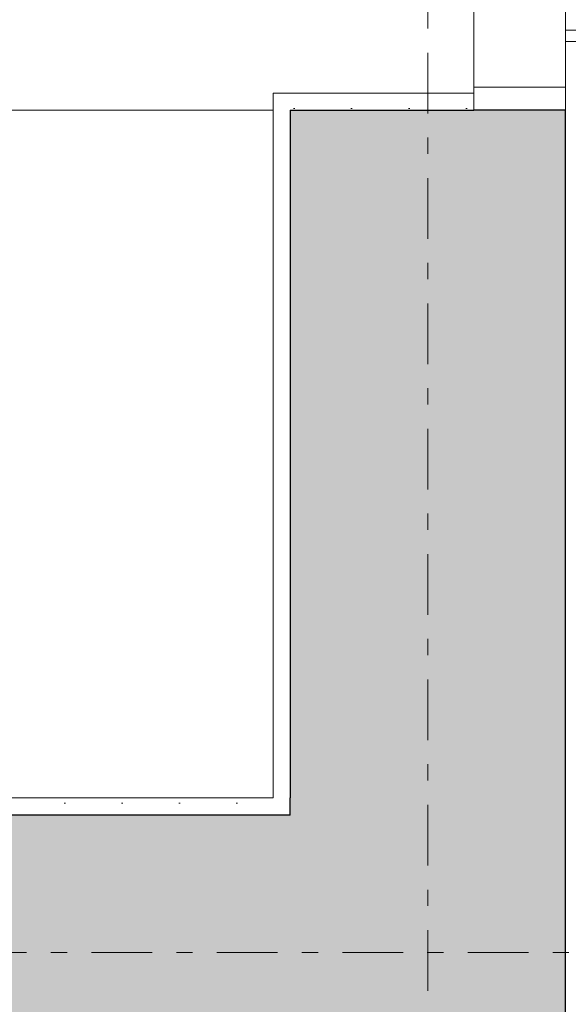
# Model space of a CAD drawing. Extents: x 100 to 2982, y 37 to 2050.
# Tile 81 of 130: x 2112 to 2160, y 603 to 689. Entities that reach past the tile are written whole.
import ezdxf
from ezdxf.xclip import XClip

# ---------------------------------------------------------------- set-up
doc = ezdxf.new("R2010")
doc.units = 0
doc.header["$MEASUREMENT"] = 0
doc.header["$XCLIPFRAME"] = 0
doc.linetypes.add('Przerywana podwójnie', pattern=[54.680554, 26.458333, -10.583333, 7.055556, -10.583333])
for name, color, linetype in [('410-K Osie', 7, 'Continuous'), ('420-K Ściany', 7, 'Continuous'), ('820-G Rysunki Obrazki', 7, 'Continuous'), ('Drzwi ARCHICAD', 7, 'Continuous'), ('Nowe_330-W Wyposażenie', 7, 'Continuous')]:
    doc.layers.add(name, color=color, linetype=linetype)
pattern_1 = [(0, (-18316.349, -206.5255), (0, 8.660254), [0, -5]), (0, (-18313.849, -202.195), (0, 8.660254), [0, -5])]

# ---------------------------------------------------------------- blocks, each defined once
blk = doc.blocks.new('Rysunek_1_1', base_point=(-18316.349, -206.526))
at = {"layer": '420-K Ściany', "linetype": 'Continuous', "lineweight": 5}
h = blk.add_hatch(dxfattribs=at)
h.set_pattern_fill('Tynk_0001', color=176, style=0, pattern_type=2)
h.set_pattern_definition(pattern_1)
h.paths.add_polyline_path([(2180.802, 687.009), (2180.802, 688.009), (2159.802, 688.009), (2159.802, 687.009), (2179.802, 687.009)])
h = blk.add_hatch(dxfattribs=at)
h.set_pattern_fill('Tynk_0001', color=180, style=0, pattern_type=2)
h.set_pattern_definition(pattern_1)
h.paths.add_polyline_path([(2134.302, 682.509), (2134.302, 681.009), (2135.802, 681.009), (2151.802, 681.009), (2151.802, 682.509)])
h = blk.add_hatch(dxfattribs=at)
h.set_pattern_fill('Tynk_0001', color=180, style=0, pattern_type=2)
h.set_pattern_definition(pattern_1)
h.paths.add_polyline_path([(2134.302, 621.009), (2135.802, 621.009), (2135.802, 681.009), (2134.302, 681.009)])
at = {"layer": '420-K Ściany', "linetype": 'Continuous', "lineweight": 13}
for points in [[(2135.802, 619.509), (2159.802, 619.509), (2159.802, 681.009), (2151.802, 681.009), (2135.802, 681.009)], [(2135.802, 619.509), (1881.122, 619.509), (1881.122, 595.509), (2135.802, 595.509)], [(2135.802, 619.509), (2159.802, 595.509), (2159.802, 619.509)], [(2135.802, 595.509), (2159.802, 595.509), (2135.802, 619.509)]]:
    blk.add_hatch(color=62, dxfattribs=at).paths.add_polyline_path(points)
at = {"layer": '420-K Ściany', "linetype": 'Continuous', "lineweight": 5}
h = blk.add_hatch(dxfattribs=at)
h.set_pattern_fill('Tynk_0001', color=180, style=0, pattern_type=2)
h.set_pattern_definition(pattern_1)
h.paths.add_polyline_path([(2134.302, 621.009), (1882.622, 621.009), (1882.622, 619.509), (2134.302, 619.509)])
h = blk.add_hatch(dxfattribs=at)
h.set_pattern_fill('Tynk_0001', color=180, style=0, pattern_type=2)
h.set_pattern_definition(pattern_1)
h.paths.add_polyline_path([(2134.302, 621.009), (2135.802, 619.509), (2135.802, 621.009)])
h = blk.add_hatch(dxfattribs=at)
h.set_pattern_fill('Tynk_0001', color=180, style=0, pattern_type=2)
h.set_pattern_definition(pattern_1)
h.paths.add_polyline_path([(2134.302, 619.509), (2135.802, 619.509), (2134.302, 621.009)])
at = {"layer": '410-K Osie', "color": 4, "linetype": 'Przerywana podwójnie', "lineweight": 13, "ltscale": 0.2}
for p, q in [((2147.802, 1801.509), (2147.802, 517.46)), ((2147.802, 1801.509), (2147.802, 517.46)), ((587.417, 607.509), (2253.561, 607.509)), ((587.417, 607.509), (2253.561, 607.509))]:
    blk.add_line(p, q, dxfattribs=at)
at = {"layer": '420-K Ściany', "color": 47, "linetype": 'Continuous', "lineweight": 15, "ltscale": 0.2}
for p, q in [((2159.802, 688.009), (2180.802, 688.009)), ((2159.802, 687.009), (2159.802, 688.009)), ((2159.802, 687.009), (2159.802, 681.009)), ((2151.802, 682.509), (2134.302, 682.509)), ((2134.302, 681.009), (2134.302, 682.509)), ((2151.802, 681.009), (2151.802, 682.509))]:
    blk.add_line(p, q, dxfattribs=at)
at = {"layer": '420-K Ściany', "color": 67, "linetype": 'Continuous', "lineweight": 13, "ltscale": 0.2}
blk.add_line((2179.802, 687.009), (2159.802, 687.009), dxfattribs=at)
at = {"layer": '420-K Ściany', "color": 27, "linetype": 'Continuous', "lineweight": 25, "ltscale": 0.2}
for p, q in [((2135.802, 681.009), (2135.802, 621.009)), ((2135.802, 681.009), (2151.802, 681.009)), ((2159.802, 681.009), (2151.802, 681.009)), ((2159.802, 619.509), (2159.802, 681.009)), ((2135.802, 619.509), (2135.802, 621.009)), ((2135.802, 619.509), (2135.802, 621.009)), ((2135.802, 619.509), (1881.122, 619.509)), ((2159.802, 595.509), (2159.802, 619.509)), ((2159.802, 595.509), (2159.802, 619.509))]:
    blk.add_line(p, q, dxfattribs=at)
at = {"layer": '420-K Ściany', "color": 47, "linetype": 'Continuous', "lineweight": 15, "ltscale": 0.2, "flags": 128}
for points in [[(2134.302, 681.009), (2134.302, 621.009)], [(2134.302, 621.009), (1882.622, 621.009)]]:
    blk.add_lwpolyline(points, dxfattribs=at)
at = {"layer": 'Drzwi ARCHICAD', "color": 23, "linetype": 'Continuous', "lineweight": 15, "ltscale": 0.2}
for p, q in [((2151.802, 683.009), (2151.802, 691.009)), ((2159.802, 689.809), (2159.802, 683.009)), ((2151.802, 683.009), (2151.802, 681.009)), ((2159.802, 683.009), (2151.802, 683.009)), ((2159.802, 683.009), (2159.802, 681.009)), ((2159.802, 681.009), (2151.802, 681.009))]:
    blk.add_line(p, q, dxfattribs=at)
at = {"layer": 'Drzwi ARCHICAD', "color": 47, "linetype": 'Continuous', "lineweight": 15, "ltscale": 0.2}
for p, q in [((2159.802, 688.009), (2180.802, 688.009)), ((2159.802, 687.009), (2159.802, 681.009)), ((2159.802, 687.009), (2159.802, 681.009)), ((2134.302, 681.009), (2134.302, 682.509)), ((2151.802, 682.509), (2134.302, 682.509))]:
    blk.add_line(p, q, dxfattribs=at)
at = {"layer": 'Drzwi ARCHICAD', "color": 27, "linetype": 'Continuous', "lineweight": 25, "ltscale": 0.2}
blk.add_line((2159.802, 681.009), (2151.802, 681.009), dxfattribs=at)
blk.add_line((2159.802, 681.009), (2151.802, 681.009), dxfattribs=at)
at = {"layer": 'Nowe_330-W Wyposażenie', "color": 4, "linetype": 'Continuous', "lineweight": 13, "ltscale": 0.2}
for p, q in [((1942.622, 681.009), (2134.302, 681.009)), ((2134.302, 681.009), (2134.302, 621.009)), ((2134.302, 621.009), (1942.622, 621.009))]:
    blk.add_line(p, q, dxfattribs=at)
at = {"layer": 'Nowe_330-W Wyposażenie', "color": 19, "linetype": 'Continuous', "lineweight": 0, "ltscale": 0.2, "flags": 128}
blk.add_lwpolyline([(1942.622, 681.009), (2134.302, 681.009), (2134.302, 621.009), (1942.622, 621.009)], close=True, dxfattribs=at)

msp = doc.modelspace()

# ---------------------------------------------------------------- block references
at = {"layer": '820-G Rysunki Obrazki', "color": 65, "linetype": 'Continuous', "lineweight": 13, "ltscale": 0.2}
ref = msp.add_blockref('Rysunek_1_1', (-18316.349, -206.526), dxfattribs=at)
XClip(ref).set_block_clipping_path([(244.527027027, 75.2081975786), (2570.9054054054, 2024.1891891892)])

doc.saveas('drawing.dxf')
